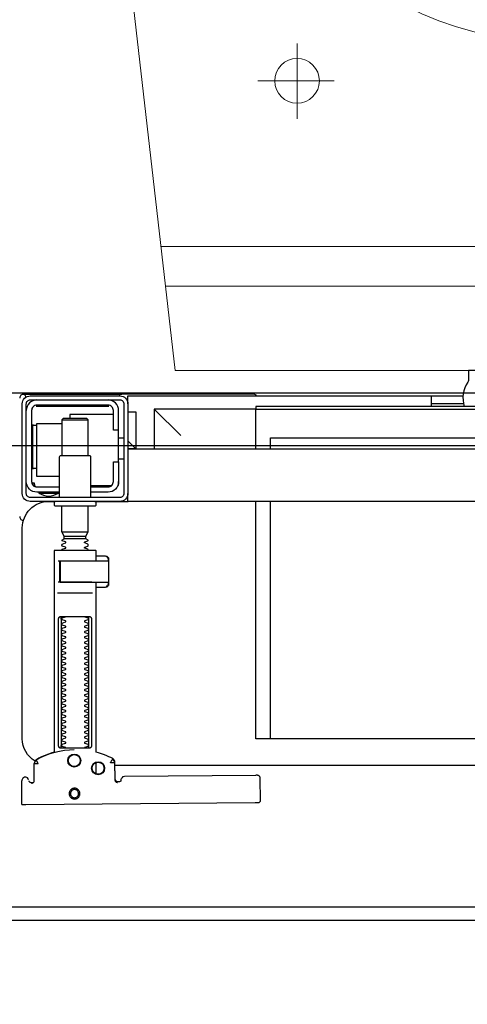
# Model space of a CAD drawing. Header units: millimetres. Extents: x 42924 to 92944, y -369470 to -179866.
# Tile 150 of 256: x 60396 to 60412, y -180945 to -180907. Entities that reach past the tile are written whole.
import ezdxf

# ---------------------------------------------------------------- set-up
doc = ezdxf.new("R2010")
doc.units = ezdxf.units.MM
doc.linetypes.add('DASHDOT', pattern=[25.4, 12.7, -6.35, 0, -6.35])
doc.layers.get('0').update_dxf_attribs({"color": 8})
for name, color, linetype in [('!! 0_ Istn-sciany', 8, 'Continuous'), ('!! 0_Osie', 8, 'DASHDOT'), ('!! 2 ZABUDOWA GK-MDF', 8, 'Continuous'), ('!! 2_wypos-sanitarne', 8, 'Continuous'), ('0-osie-liniA', 8, 'DASHDOT')]:
    doc.layers.add(name, color=color, linetype=linetype)
doc.layers.add('!!_@ wypos sanit nd', color=8, linetype='Continuous', plot=False)
doc.layers.add('E_SAP_ZASIĘG', color=150, linetype='Continuous', plot=False)

# ---------------------------------------------------------------- blocks, each defined once
blk = doc.blocks.new('A$C5ec76950')
at = {"lineweight": 0}
for p, q in [((-142.1, 0), (142.1, 0)), ((142.1, 0), (171.53, -257.05)), ((-145.77, -32), (145.77, -32)), ((-147.48, -47), (147.48, -47)), ((95.9, -109.84), (95.9, -95.39)), ((95.9, -109.84), (81.8, -109.84)), ((95.9, -109.84), (110.73, -109.84)), ((95.9, -109.84), (95.9, -124.06))]:
    blk.add_line(p, q, dxfattribs=at)
blk.add_ellipse((95.9, -109.84), major_axis=(5.99, 5.99), ratio=1, start_param=5.497787, end_param=11.780972, dxfattribs=at)
blk.add_ellipse((0.54, -295), major_axis=(0, -170), ratio=0.823529, dxfattribs=at)
blk = doc.blocks.new('A$Cff2eaf8b')
for points in [[(0.19864, 0.08252), (0.11173, 0.08169)], [(0.20013, 0.08252), (0.20025, 0.07353)], [(0.16386, 0.07389), (0.16409, 0.07384), (0.16425, 0.07378), (0.1644, 0.07368), (0.16452, 0.07356), (0.16463, 0.07342), (0.16471, 0.07326), (0.16476, 0.07309), (0.16478, 0.07292), (0.16496, 0.06636), (0.16497, 0.06624), (0.16498, 0.06614), (0.165, 0.06604), (0.16503, 0.06594), (0.16507, 0.06584), (0.16511, 0.06575), (0.16516, 0.06566), (0.16521, 0.06557), (0.16527, 0.06549), (0.16534, 0.0654), (0.16542, 0.06533), (0.1655, 0.06526), (0.16558, 0.06519), (0.16567, 0.06513), (0.16576, 0.06508), (0.16651, 0.0647), (0.16726, 0.06433), (0.16803, 0.06399), (0.16881, 0.06367), (0.1696, 0.06337), (0.17039, 0.06309), (0.17119, 0.06284), (0.172, 0.0626), (0.172, -0.00186)], [(0.1651, 0.06653), (0.16492, 0.07312), (0.1649, 0.07329), (0.16485, 0.07345), (0.16478, 0.07361), (0.16467, 0.07374), (0.16455, 0.07386), (0.16441, 0.07396), (0.16425, 0.07403), (0.16409, 0.07408), (0.16391, 0.07409)], [(0.19757, 0.07355), (0.19749, 0.07368), (0.19738, 0.0738), (0.19726, 0.0739), (0.19713, 0.07399), (0.19698, 0.07405), (0.19683, 0.07408), (0.19667, 0.07409), (0.19577, 0.07408)], [(0.16493, 0.0675), (-0.16477, 0.0675)], [(0.172, 0.07087), (0.172, 0.06656)], [(0.17483, 0.06014), (0.17483, 0.01214)], [(0.18523, 0.01214), (0.18523, 0.06014)], [(-0.11847, -0.0325), (-0.11847, 0.0575), (0.11153, 0.0575), (0.11153, -0.0325)], [(0.10602, 0.0575), (0.10602, -0.0325)], [(0.16811, -0.00015), (0.16776, -0.00056), (0.16776, -0.00022), (0.16779, -0.00011), (0.16786, -0.00004), (0.16797, 0), (0.1681, 0.00001), (0.16822, 0.00001), (0.16841, 0.00003), (0.16887, 0.00014), (0.172, 0.00014)], [(0.16848, 0.00006), (0.16856, 0.00012), (0.16876, 0.00014)], [(0.18662, 0.00214), (0.17345, 0.00214)], [(0.16732, -0.0019), (0.16732, -0.00074), (0.16736, -0.00062), (0.16746, -0.00054), (0.16767, -0.00049)], [(0.16751, -0.00165), (0.16754, -0.00139), (0.16766, -0.00086)], [(0.17371, -0.00186), (0.18481, -0.00186), (0.18637, -0.00186)], [(0.16767, -0.01124), (0.16755, -0.01122), (0.16746, -0.01119), (0.16737, -0.01112), (0.16732, -0.01098), (0.16732, -0.00983)], [(0.16766, -0.01087), (0.16754, -0.01033), (0.16751, -0.01008)], [(0.172, -0.01186), (0.16887, -0.01186), (0.16841, -0.01176), (0.16831, -0.01174), (0.16819, -0.01174), (0.16806, -0.01173), (0.16794, -0.01172), (0.16783, -0.01166), (0.16776, -0.01151), (0.16776, -0.01117), (0.16811, -0.01157)], [(0.18558, -0.00986), (0.18637, -0.00986)], [(0.16876, -0.01186), (0.16866, -0.01186), (0.16848, -0.01178)], [(0.1759, -0.0183), (0.1841, -0.0183)], [(0.185, -0.02092), (0.175, -0.02092)], [(0.1841, -0.01936), (0.1759, -0.01936)], [(0.19962, -0.02522), (0.19976, -0.02523), (0.19987, -0.02526), (0.20001, -0.0253)], [(-0.16, -0.0355), (-0.16, -0.0325), (0.16, -0.0325), (0.16, -0.0355)], [(0.16, -0.0485), (0.16, -0.0365)], [(0.1635, -0.0475), (0.1635, -0.04)], [(0.174, -0.0385), (0.16618, -0.0385)], [(0.167, -0.03806), (0.16693, -0.03815), (0.16687, -0.03825), (0.16681, -0.03837), (0.16675, -0.0385)], [(0.19499, -0.03806), (0.19506, -0.03814), (0.19512, -0.03823), (0.19517, -0.03833), (0.19521, -0.03842), (0.19525, -0.03853), (0.19528, -0.03863), (0.19531, -0.03874), (0.19533, -0.03885), (0.19535, -0.03896), (0.19537, -0.03907), (0.19538, -0.03917), (0.19539, -0.03927), (0.19537, -0.03937), (0.19547, -0.0394), (0.19557, -0.0394), (0.19567, -0.0394), (0.19578, -0.0394), (0.19589, -0.0394), (0.19612, -0.0394), (0.19616, -0.0393), (0.19615, -0.03919), (0.19613, -0.03907), (0.19609, -0.03894), (0.19605, -0.03882), (0.19594, -0.03861)], [(0.186, -0.042), (0.1945, -0.042), (0.1945, -0.062), (0.185, -0.062)], [(0.1615, -0.0485), (0.1635, -0.0485)], [(0.19591, -0.04489), (0.19602, -0.04489), (0.19615, -0.04489), (0.19632, -0.04489), (0.1965, -0.04489)], [(0.175, -0.0498), (0.175, -0.06346), (0.1755, -0.06396), (0.1845, -0.06396), (0.185, -0.06346), (0.185, -0.0498)], [(0.16, -0.0555), (0.157, -0.0525), (0.16, -0.0525), (-0.16, -0.0525), (-0.157, -0.0525), (-0.16, -0.0555)], [(0.10602, -0.0525), (0.10602, -0.05658), (-0.11847, -0.05658)], [(0.11153, -0.0525), (0.11153, -0.0675), (0.15, -0.0675)], [(0.14, -0.0575), (0.15, -0.0675), (0.15, -0.0525)], [(0.16, -0.0665), (0.157, -0.0665), (0.157, -0.0525)], [(0.1615, -0.0565), (0.1635, -0.0565)], [(0.185, -0.06346), (0.175, -0.06346)], [(0.1965, -0.06151), (0.19632, -0.06151), (0.19615, -0.06151), (0.19602, -0.06151), (0.19591, -0.06151)], [(0.1655, -0.0655), (0.182, -0.0655), (0.182, -0.06396)], [(0.03283, -0.0695), (0.045, -0.0695)], [(0.16, -0.0695), (0.16, -0.0725), (0.03305, -0.0725)], [(0.045, -0.0685), (0.045, -0.0725)], [(0.16721, -0.0685), (0.19466, -0.0685), (0.19478, -0.0685)], [(0.17, -0.069), (0.17, -0.0685)], [(0.174, -0.069), (0.174, -0.0685)]]:
    blk.add_lwpolyline(points)
for points in [[(0.16424, 0.07378), (0.16327, 0.07377), (0.16304, 0.07374), (0.16282, 0.07366), (0.16262, 0.07353), (0.16265, 0.07357), (0.16258, 0.07337), (0.16257, 0.07317, -0.157432), (0.16238, 0.07258), (0.1621, 0.07218, -0.241147), (0.16129, 0.07175), (0.1115, 0.07128), (0.11133, 0.07127), (0.11119, 0.07127), (0.11107, 0.07127), (0.11094, 0.07128), (0.11078, 0.0713), (0.11062, 0.07135), (0.11047, 0.07143), (0.11033, 0.07153), (0.11022, 0.07165), (0.11012, 0.07179), (0.11005, 0.07194), (0.11001, 0.0721), (0.10999, 0.07227), (0.10995, 0.08127), (0.11022, 0.08166)], [(0.19647, 0.0744), (0.19626, 0.07438), (0.19604, 0.0743), (0.19585, 0.07417), (0.19566, 0.07396, 0.132231), (0.19551, 0.07346), (0.19546, 0.06691)], [(0.19768, 0.0731, 0.415336), (0.19869, 0.07211)], [(0.19885, 0.07212), (0.19898, 0.07212), (0.19912, 0.07213), (0.19927, 0.07216), (0.1994, 0.07222), (0.19953, 0.07229), (0.19965, 0.07238), (0.19975, 0.07248), (0.20007, 0.07294, 0.158481), (0.20025, 0.07353)], [(0.18031, 0.06175, 0.125713), (0.19466, 0.06556, 0.121439), (0.19519, 0.06605, -0.262119), (0.2, 0.0575), (0.2, -0.0225, -0.414214), (0.19, -0.0325), (0.18751, -0.0325, 0.405519), (0.188, -0.032), (0.188, -0.0313, 0.414214), (0.1875, -0.0308), (0.1725, -0.0308, 0.414214), (0.172, -0.0313), (0.172, -0.032, 0.405519), (0.17249, -0.0325, 0.001664), (0.15993, -0.0325)], [(0.172, -0.00986), (0.172, -0.01366, 0.414214), (0.1722, -0.01386), (0.18462, -0.01386), (0.1878, -0.01386, 0.414214), (0.188, -0.01366), (0.188, 0.06267), (0.18885, 0.06292), (0.18969, 0.06319), (0.19052, 0.0635), (0.19134, 0.06382), (0.19215, 0.06417), (0.19295, 0.06454), (0.19374, 0.06494), (0.19456, 0.06538), (0.19464, 0.06544), (0.19473, 0.0655), (0.19481, 0.06557), (0.19488, 0.06564), (0.19495, 0.06572), (0.19502, 0.06581)], [(0.17647, 0.01114, 0.182836), (0.17636, 0.01123), (0.17515, 0.01163, 0.050055), (0.175, 0.0119), (0.175, 0.01218, 0.050055), (0.17515, 0.01244), (0.17636, 0.01285, 0.719897), (0.17636, 0.01323), (0.17515, 0.01363, 0.050055), (0.175, 0.0139), (0.175, 0.01418, 0.050055), (0.17515, 0.01444), (0.17636, 0.01485, 0.719897), (0.17636, 0.01523), (0.17515, 0.01563, 0.050055), (0.175, 0.0159), (0.175, 0.01618, 0.050055), (0.17515, 0.01644), (0.17636, 0.01685, 0.719897), (0.17636, 0.01723), (0.17515, 0.01763, 0.050055), (0.175, 0.0179), (0.175, 0.01818, 0.050055), (0.17515, 0.01844), (0.17636, 0.01885, 0.719897), (0.17636, 0.01923), (0.17515, 0.01963, 0.050055), (0.175, 0.0199), (0.175, 0.02018, 0.050055), (0.17515, 0.02044), (0.17636, 0.02085, 0.719897), (0.17636, 0.02123), (0.17515, 0.02163, 0.050055), (0.175, 0.0219), (0.175, 0.02218, 0.050055), (0.17515, 0.02244), (0.17636, 0.02285, 0.719897), (0.17636, 0.02323), (0.17515, 0.02363, 0.050055), (0.175, 0.0239), (0.175, 0.02418, 0.050055), (0.17515, 0.02444), (0.17636, 0.02485, 0.719897), (0.17636, 0.02523), (0.17515, 0.02563, 0.050055), (0.175, 0.0259), (0.175, 0.02618, 0.050055), (0.17515, 0.02644), (0.17636, 0.02685, 0.719897), (0.17636, 0.02723), (0.17515, 0.02763, 0.050055), (0.175, 0.0279), (0.175, 0.02818, 0.050055), (0.17515, 0.02844), (0.17636, 0.02885, 0.719897), (0.17636, 0.02923), (0.17515, 0.02963, 0.050055), (0.175, 0.0299), (0.175, 0.03018, 0.050055), (0.17515, 0.03044), (0.17636, 0.03085, 0.719897), (0.17636, 0.03123), (0.17515, 0.03163, 0.050055), (0.175, 0.0319), (0.175, 0.03218, 0.050055), (0.17515, 0.03244), (0.17636, 0.03285, 0.719897), (0.17636, 0.03323), (0.17515, 0.03363, 0.050055), (0.175, 0.0339), (0.175, 0.03418, 0.050055), (0.17515, 0.03444), (0.17636, 0.03485, 0.719897), (0.17636, 0.03523), (0.17515, 0.03563, 0.050055), (0.175, 0.0359), (0.175, 0.03618, 0.050055), (0.17515, 0.03644), (0.17636, 0.03685, 0.719897), (0.17636, 0.03723), (0.17515, 0.03763, 0.050055), (0.175, 0.0379), (0.175, 0.03818, 0.050055), (0.17515, 0.03844), (0.17636, 0.03885, 0.719897), (0.17636, 0.03923), (0.17515, 0.03963, 0.050055), (0.175, 0.0399), (0.175, 0.04018, 0.050055), (0.17515, 0.04044), (0.17636, 0.04085, 0.719897), (0.17636, 0.04123), (0.17515, 0.04163, 0.050055), (0.175, 0.0419), (0.175, 0.04218, 0.050055), (0.17515, 0.04244), (0.17636, 0.04285, 0.719897), (0.17636, 0.04323), (0.17515, 0.04363, 0.050055), (0.175, 0.0439), (0.175, 0.04418, 0.050055), (0.17515, 0.04444), (0.17636, 0.04485, 0.719897), (0.17636, 0.04523), (0.17515, 0.04563, 0.050055), (0.175, 0.0459), (0.175, 0.04618, 0.050055), (0.17515, 0.04644), (0.17636, 0.04685, 0.719897), (0.17636, 0.04723), (0.17515, 0.04763, 0.050055), (0.175, 0.0479), (0.175, 0.04818, 0.050055), (0.17515, 0.04844), (0.17636, 0.04885, 0.719897), (0.17636, 0.04923), (0.17515, 0.04963, 0.050055), (0.175, 0.0499), (0.175, 0.05018, 0.050055), (0.17515, 0.05044), (0.17636, 0.05085, 0.719897), (0.17636, 0.05123), (0.17515, 0.05163, 0.050055), (0.175, 0.0519), (0.175, 0.05218, 0.050055), (0.17515, 0.05244), (0.17636, 0.05285, 0.719897), (0.17636, 0.05323), (0.17515, 0.05363, 0.050055), (0.175, 0.0539), (0.175, 0.05418, 0.050055), (0.17515, 0.05444), (0.17636, 0.05485, 0.719897), (0.17636, 0.05523), (0.17515, 0.05563, 0.050055), (0.175, 0.0559), (0.175, 0.05618, 0.050055), (0.17515, 0.05644), (0.17636, 0.05685, 0.719897), (0.17636, 0.05723), (0.17515, 0.05763, 0.050055), (0.175, 0.0579), (0.175, 0.05818, 0.050055), (0.17515, 0.05844), (0.17636, 0.05885, 0.719897), (0.17636, 0.05923), (0.17515, 0.05963, 0.050055), (0.175, 0.0599), (0.175, 0.06018, 0.050055), (0.17515, 0.06044), (0.17636, 0.06085, 0.474594), (0.17647, 0.06114)], [(0.18353, 0.06114, 0.474594), (0.18364, 0.06085), (0.18485, 0.06044, 0.050055), (0.185, 0.06018), (0.185, 0.0599, 0.050055), (0.18485, 0.05963), (0.18364, 0.05923, 0.719897), (0.18364, 0.05885), (0.18485, 0.05844, 0.050055), (0.185, 0.05818), (0.185, 0.0579, 0.050055), (0.18485, 0.05763), (0.18364, 0.05723, 0.719897), (0.18364, 0.05685), (0.18485, 0.05644, 0.050055), (0.185, 0.05618), (0.185, 0.0559, 0.050055), (0.18485, 0.05563), (0.18364, 0.05523, 0.719897), (0.18364, 0.05485), (0.18485, 0.05444, 0.050055), (0.185, 0.05418), (0.185, 0.0539, 0.050055), (0.18485, 0.05363), (0.18364, 0.05323, 0.719897), (0.18364, 0.05285), (0.18485, 0.05244, 0.050055), (0.185, 0.05218), (0.185, 0.0519, 0.050055), (0.18485, 0.05163), (0.18364, 0.05123, 0.719897), (0.18364, 0.05085), (0.18485, 0.05044, 0.050055), (0.185, 0.05018), (0.185, 0.0499, 0.050055), (0.18485, 0.04963), (0.18364, 0.04923, 0.719897), (0.18364, 0.04885), (0.18485, 0.04844, 0.050055), (0.185, 0.04818), (0.185, 0.0479, 0.050055), (0.18485, 0.04763), (0.18364, 0.04723, 0.719897), (0.18364, 0.04685), (0.18485, 0.04644, 0.050055), (0.185, 0.04618), (0.185, 0.0459, 0.050055), (0.18485, 0.04563), (0.18364, 0.04523, 0.719897), (0.18364, 0.04485), (0.18485, 0.04444, 0.050055), (0.185, 0.04418), (0.185, 0.0439, 0.050055), (0.18485, 0.04363), (0.18364, 0.04323, 0.719897), (0.18364, 0.04285), (0.18485, 0.04244, 0.050055), (0.185, 0.04218), (0.185, 0.0419, 0.050055), (0.18485, 0.04163), (0.18364, 0.04123, 0.719897), (0.18364, 0.04085), (0.18485, 0.04044, 0.050055), (0.185, 0.04018), (0.185, 0.0399, 0.050055), (0.18485, 0.03963), (0.18364, 0.03923, 0.719897), (0.18364, 0.03885), (0.18485, 0.03844, 0.050055), (0.185, 0.03818), (0.185, 0.0379, 0.050055), (0.18485, 0.03763), (0.18364, 0.03723, 0.719897), (0.18364, 0.03685), (0.18485, 0.03644, 0.050055), (0.185, 0.03618), (0.185, 0.0359, 0.050055), (0.18485, 0.03563), (0.18364, 0.03523, 0.719897), (0.18364, 0.03485), (0.18485, 0.03444, 0.050055), (0.185, 0.03418), (0.185, 0.0339, 0.050055), (0.18485, 0.03363), (0.18364, 0.03323, 0.719897), (0.18364, 0.03285), (0.18485, 0.03244, 0.050055), (0.185, 0.03218), (0.185, 0.0319, 0.050055), (0.18485, 0.03163), (0.18364, 0.03123, 0.719897), (0.18364, 0.03085), (0.18485, 0.03044, 0.050055), (0.185, 0.03018), (0.185, 0.0299, 0.050055), (0.18485, 0.02963), (0.18364, 0.02923, 0.719897), (0.18364, 0.02885), (0.18485, 0.02844, 0.050055), (0.185, 0.02818), (0.185, 0.0279, 0.050055), (0.18485, 0.02763), (0.18364, 0.02723, 0.719897), (0.18364, 0.02685), (0.18485, 0.02644, 0.050055), (0.185, 0.02618), (0.185, 0.0259, 0.050055), (0.18485, 0.02563), (0.18364, 0.02523, 0.719897), (0.18364, 0.02485), (0.18485, 0.02444, 0.050055), (0.185, 0.02418), (0.185, 0.0239, 0.050055), (0.18485, 0.02363), (0.18364, 0.02323, 0.719897), (0.18364, 0.02285), (0.18485, 0.02244, 0.050055), (0.185, 0.02218), (0.185, 0.0219, 0.050055), (0.18485, 0.02163), (0.18364, 0.02123, 0.719897), (0.18364, 0.02085), (0.18485, 0.02044, 0.050055), (0.185, 0.02018), (0.185, 0.0199, 0.050055), (0.18485, 0.01963), (0.18364, 0.01923, 0.719897), (0.18364, 0.01885), (0.18485, 0.01844, 0.050055), (0.185, 0.01818), (0.185, 0.0179, 0.050055), (0.18485, 0.01763), (0.18364, 0.01723, 0.719897), (0.18364, 0.01685), (0.18485, 0.01644, 0.050055), (0.185, 0.01618), (0.185, 0.0159, 0.050055), (0.18485, 0.01563), (0.18364, 0.01523, 0.719897), (0.18364, 0.01485), (0.18485, 0.01444, 0.050055), (0.185, 0.01418), (0.185, 0.0139, 0.050055), (0.18485, 0.01363), (0.18364, 0.01323, 0.719897), (0.18364, 0.01285), (0.18485, 0.01244, 0.050055), (0.185, 0.01218), (0.185, 0.0119, 0.050055), (0.18485, 0.01163), (0.18364, 0.01123, 0.182836), (0.18353, 0.01114)], [(0.18575, -0.00966), (0.18575, -0.00207), (0.18572, -0.00196), (0.18564, -0.00189), (0.18554, -0.00186), (0.18565, -0.00188), (0.18573, -0.00194), (0.18577, -0.00204), (0.18577, -0.00966), (0.18574, -0.00977), (0.18566, -0.00984), (0.18547, -0.00986), (0.18558, -0.00981), (0.18563, -0.00966), (0.18563, -0.00206), (0.18557, -0.00191), (0.18547, -0.00186), (0.16743, -0.00186, 0.414214), (0.16723, -0.00206), (0.16723, -0.00966, 0.414214), (0.16743, -0.00986), (0.18547, -0.00986)], [(0.18555, -0.00986, 0.414213), (0.18575, -0.00966), (0.18575, -0.00207), (0.18575, -0.00966), (0.18572, -0.00977), (0.18564, -0.00984), (0.18554, -0.00986)], [(0.175, -0.01382), (0.175, -0.01406, -0.050055), (0.17515, -0.01432), (0.17636, -0.01473, -0.719897), (0.17636, -0.01511), (0.17515, -0.01552, -0.050055), (0.175, -0.01578), (0.175, -0.01606, -0.050055), (0.17515, -0.01632), (0.17636, -0.01673, -0.719897), (0.17636, -0.01711), (0.17515, -0.01752, -0.050055), (0.175, -0.01778), (0.1759, -0.0183), (0.1759, -0.01936), (0.175, -0.02092), (0.175, -0.0308)], [(0.185, -0.01382), (0.185, -0.01406, 0.050055), (0.18485, -0.01432), (0.18364, -0.01473, 0.719897), (0.18364, -0.01511), (0.18485, -0.01552, 0.050055), (0.185, -0.01578), (0.185, -0.01606, 0.050055), (0.18485, -0.01632), (0.18364, -0.01673, 0.719897), (0.18364, -0.01711), (0.18485, -0.01752, 0.050055), (0.185, -0.01778), (0.1841, -0.0183), (0.1841, -0.01936), (0.185, -0.02092), (0.185, -0.0308)], [(0.2001, -0.02534, 0.126559), (0.19961, -0.02525)], [(0.20099, -0.02671, 0.198909), (0.20055, -0.02564, 0.091301), (0.2001, -0.02534)], [(0.16379, -0.0385), (0.1635, -0.0385), (0.1635, -0.04, -0.414214), (0.1675, -0.036), (0.174, -0.036)], [(0.174, -0.034), (0.174, -0.0493, 0.414214), (0.1745, -0.0498), (0.1855, -0.0498, 0.414214), (0.186, -0.0493), (0.186, -0.034)], [(0.19375, -0.03562, 0.119096), (0.19, -0.03454, 0.119096), (0.18625, -0.03562)], [(0.19375, -0.036), (0.19375, -0.03562), (0.18625, -0.03562), (0.18625, -0.036), (0.1945, -0.036, -0.414214), (0.1985, -0.04)], [(0.174, -0.038), (0.1675, -0.038, 0.414214), (0.1655, -0.04), (0.1655, -0.0475), (0.1635, -0.0475), (0.1635, -0.067, 0.414214), (0.1675, -0.071)], [(0.1635, -0.0595), (0.1655, -0.0595), (0.1655, -0.067, 0.414214), (0.1675, -0.069), (0.1945, -0.069, 0.414214), (0.1965, -0.067), (0.1965, -0.04, 0.414214), (0.1945, -0.038), (0.186, -0.038)], [(0.1945, -0.04497), (0.19515, -0.04496), (0.19542, -0.04496), (0.1956, -0.04496), (0.19566, -0.04496, 0.116465), (0.19589, -0.0449), (0.196, -0.04485), (0.196, -0.06155), (0.19589, -0.0615, 0.116465), (0.19566, -0.06144), (0.19542, -0.06144), (0.19515, -0.06144), (0.1945, -0.06143)], [(0.1945, -0.071, 0.414214), (0.1985, -0.067)], [(-0.04, -0.0685), (-0.03255, -0.0685, 0.236962), (-0.03118, -0.07775, -0.154353), (-0.031, -0.07832), (-0.031, -0.08218), (0.031, -0.08218), (0.031, -0.07832, -0.154353), (0.03118, -0.07775, 0.236962), (0.03255, -0.0685), (0.04, -0.0685)], [(0.11124, -0.0725), (0.11142, -0.07274), (0.11165, -0.07293), (0.11192, -0.07308), (0.1122, -0.07317), (0.1125, -0.0732), (0.1623, -0.0732, 0.326231), (0.16325, -0.0725)], [(0.1987, -0.07216, 0.000114), (0.1987, -0.07216, 0.517015), (0.20003, -0.07309), (0.19993, -0.07313), (0.19983, -0.07315), (0.19971, -0.07318), (0.19958, -0.07319), (0.19948, -0.07319), (0.19903, -0.07319), (0.19841, -0.07319), (0.19771, -0.07319), (0.16427, -0.07319), (0.16392, -0.07319), (0.16356, -0.07319), (0.16323, -0.07319), (0.16293, -0.07319), (0.16269, -0.07319), (0.16249, -0.07319), (0.16236, -0.07319)], [(0.2001, -0.07306, 0.091301), (0.20055, -0.07276, 0.198909), (0.20099, -0.0717)]]:
    blk.add_lwpolyline(points, format="xyb")
for points in [[(0.18024, 0.0763), (0.18044, 0.07631), (0.18064, 0.07634), (0.18083, 0.07639), (0.18102, 0.07646), (0.1812, 0.07655), (0.18138, 0.07665), (0.18154, 0.07677), (0.18168, 0.07691), (0.18182, 0.07706), (0.18193, 0.07722), (0.18204, 0.0774), (0.18212, 0.07758), (0.18219, 0.07777), (0.18223, 0.07796), (0.18226, 0.07816), (0.18227, 0.07836), (0.18226, 0.07857), (0.18223, 0.07876), (0.18217, 0.07896), (0.18211, 0.07915), (0.18202, 0.07933), (0.18191, 0.0795), (0.18179, 0.07966), (0.18165, 0.07981), (0.1815, 0.07994), (0.18134, 0.08006), (0.18117, 0.08016), (0.18099, 0.08024), (0.1808, 0.08031), (0.1806, 0.08036), (0.1804, 0.08038), (0.1802, 0.08039), (0.18, 0.08038), (0.1798, 0.08035), (0.17961, 0.0803), (0.17942, 0.08023), (0.17924, 0.08014), (0.17907, 0.08004), (0.17891, 0.07992), (0.17876, 0.07978), (0.17863, 0.07963), (0.17851, 0.07947), (0.17841, 0.07929), (0.17832, 0.07911), (0.17826, 0.07892), (0.17821, 0.07872), (0.17818, 0.07853), (0.17817, 0.07832), (0.17819, 0.07812), (0.17822, 0.07793), (0.17827, 0.07773), (0.17834, 0.07754), (0.17842, 0.07736), (0.17853, 0.07719), (0.17865, 0.07703), (0.17879, 0.07688), (0.17894, 0.07675), (0.1791, 0.07663), (0.17927, 0.07653), (0.17946, 0.07645), (0.17965, 0.07638), (0.17984, 0.07633), (0.18004, 0.07631)], [(0.18023, 0.07679), (0.18038, 0.0768), (0.18053, 0.07682), (0.18068, 0.07686), (0.18082, 0.07691), (0.18096, 0.07698), (0.18109, 0.07706), (0.18121, 0.07715), (0.18132, 0.07725), (0.18143, 0.07737), (0.18151, 0.07749), (0.18159, 0.07762), (0.18166, 0.07776), (0.18171, 0.0779), (0.18174, 0.07805), (0.18176, 0.0782), (0.18177, 0.07835), (0.18176, 0.0785), (0.18174, 0.07866), (0.1817, 0.0788), (0.18164, 0.07895), (0.18158, 0.07908), (0.1815, 0.07921), (0.18141, 0.07933), (0.1813, 0.07944), (0.18119, 0.07955), (0.18107, 0.07964), (0.18093, 0.07971), (0.1808, 0.07978), (0.18065, 0.07983), (0.18051, 0.07986), (0.18036, 0.07988), (0.1802, 0.07989), (0.18005, 0.07988), (0.1799, 0.07986), (0.17975, 0.07982), (0.17961, 0.07976), (0.17947, 0.0797), (0.17935, 0.07962), (0.17922, 0.07953), (0.17911, 0.07942), (0.17901, 0.07931), (0.17892, 0.07919), (0.17884, 0.07906), (0.17878, 0.07892), (0.17873, 0.07877), (0.1787, 0.07863), (0.17867, 0.07848), (0.17867, 0.07832), (0.17868, 0.07817), (0.1787, 0.07802), (0.17874, 0.07787), (0.17879, 0.07773), (0.17886, 0.07759), (0.17894, 0.07746), (0.17903, 0.07734), (0.17913, 0.07723), (0.17925, 0.07713), (0.17937, 0.07704), (0.1795, 0.07696), (0.17964, 0.0769), (0.17978, 0.07685), (0.17993, 0.07682), (0.18008, 0.07679)], [(0.16587, 0.06536), (0.16582, 0.06538), (0.16577, 0.06542), (0.16573, 0.06545), (0.16568, 0.06549), (0.16563, 0.06553), (0.16558, 0.06558), (0.16553, 0.06563), (0.16548, 0.06568), (0.16544, 0.06573), (0.1654, 0.06579), (0.16536, 0.06585), (0.16532, 0.06591), (0.16529, 0.06597), (0.16526, 0.06603), (0.16523, 0.0661), (0.16521, 0.06616), (0.16519, 0.06623), (0.16517, 0.06629), (0.16515, 0.06636), (0.16514, 0.06642), (0.16514, 0.06648), (0.16513, 0.06654), (0.16513, 0.06659), (0.16518, 0.06661), (0.16643, 0.06666), (0.16648, 0.06666), (0.16654, 0.06666), (0.16659, 0.06668), (0.16664, 0.06665), (0.16661, 0.06661), (0.16658, 0.06656), (0.16655, 0.06651), (0.16652, 0.06645), (0.16594, 0.06536)], [(0.18533, 0.06114), (0.18541, 0.06113), (0.1855, 0.06112), (0.18559, 0.06111), (0.18567, 0.06108), (0.18575, 0.06105), (0.18583, 0.06101), (0.18591, 0.06096), (0.18597, 0.0609), (0.18604, 0.06084), (0.18609, 0.06076), (0.18615, 0.06068), (0.18619, 0.06058), (0.18623, 0.06048), (0.18625, 0.06037), (0.18627, 0.06025), (0.18628, 0.06014), (0.18628, 0.01214), (0.18627, 0.01202), (0.18625, 0.01191), (0.18623, 0.0118), (0.18619, 0.01169), (0.18615, 0.0116), (0.18609, 0.01151), (0.18604, 0.01144), (0.18597, 0.01137), (0.18591, 0.01131), (0.18583, 0.01126), (0.18575, 0.01122), (0.18567, 0.01119), (0.18559, 0.01117), (0.1855, 0.01115), (0.18541, 0.01114), (0.18533, 0.01114), (0.17475, 0.01114), (0.17466, 0.01114), (0.17457, 0.01115), (0.17449, 0.01117), (0.1744, 0.01119), (0.17432, 0.01122), (0.17424, 0.01126), (0.17416, 0.01131), (0.17409, 0.01137), (0.17403, 0.01144), (0.17397, 0.01151), (0.17392, 0.0116), (0.17387, 0.01169), (0.17384, 0.0118), (0.17381, 0.01191), (0.17379, 0.01202), (0.17379, 0.01214), (0.17379, 0.06014), (0.17379, 0.06025), (0.17381, 0.06037), (0.17384, 0.06048), (0.17387, 0.06058), (0.17392, 0.06068), (0.17397, 0.06076), (0.17403, 0.06084), (0.17409, 0.0609), (0.17416, 0.06096), (0.17424, 0.06101), (0.17432, 0.06105), (0.1744, 0.06108), (0.17449, 0.06111), (0.17457, 0.06112), (0.17466, 0.06113), (0.17475, 0.06114)], [(-0.11847, -0.0685), (0.11153, -0.0685), (0.11153, -0.0675), (-0.11847, -0.0675)]]:
    blk.add_lwpolyline(points, close=True)
for points in [[(0.19546, 0.0669), (0.19546, 0.0669), (0.19546, 0.0669), (0.19546, 0.06691), (0.19546, 0.06691), (0.19546, 0.06691), (0.19546, 0.06691), (0.19546, 0.06691), (0.19546, 0.06691), (0.19546, 0.06691), (0.19546, 0.06691), (0.19546, 0.06691), (0.19546, 0.06691), (0.19546, 0.06691), (0.19546, 0.06691), (0.19546, 0.06691), (0.19546, 0.06691), (0.19546, 0.06691), (0.19546, 0.06691), (0.19546, 0.06691), (0.19546, 0.0669), (0.19546, 0.0669), (0.19546, 0.0669), (0.19546, 0.0669), (0.19546, 0.0669), (0.19546, 0.0669), (0.19546, 0.0669), (0.19546, 0.0669), (0.19546, 0.0669), (0.19546, 0.0669), (0.19546, 0.0669), (0.19546, 0.0669), (0.19546, 0.0669), (0.19546, 0.0669), (0.19546, 0.0669), (0.19546, 0.0669), (0.19545, 0.0669), (0.19545, 0.06691), (0.19545, 0.06691), (0.19545, 0.06691), (0.19545, 0.06691), (0.19545, 0.06691), (0.19545, 0.06691), (0.19545, 0.06691), (0.19545, 0.06691), (0.19544, 0.06691), (0.19544, 0.06691), (0.19544, 0.0669), (0.19544, 0.0669), (0.19544, 0.0669), (0.19543, 0.0669), (0.19543, 0.0669), (0.19543, 0.0669), (0.19543, 0.0669), (0.19543, 0.0669), (0.19543, 0.0669), (0.19543, 0.0669), (0.19542, 0.0669), (0.19542, 0.0669), (0.19542, 0.0669), (0.19542, 0.0669), (0.19542, 0.0669), (0.19541, 0.0669), (0.19541, 0.0669), (0.19541, 0.0669), (0.19541, 0.0669), (0.19541, 0.0669), (0.1954, 0.0669), (0.1954, 0.0669), (0.1954, 0.0669), (0.19539, 0.0669), (0.19539, 0.0669), (0.19539, 0.0669), (0.19537, 0.06691), (0.19537, 0.06691), (0.19537, 0.06691), (0.19536, 0.06691), (0.19536, 0.06691), (0.19535, 0.06691), (0.19535, 0.06691), (0.19534, 0.06691), (0.19534, 0.06691), (0.19533, 0.06691), (0.19533, 0.06691), (0.19532, 0.06691), (0.19532, 0.06691), (0.19531, 0.06691), (0.19531, 0.06691), (0.1953, 0.06691), (0.19529, 0.06691), (0.19529, 0.06691), (0.19528, 0.06691), (0.19527, 0.06691), (0.19527, 0.06691), (0.19526, 0.06691), (0.19525, 0.06691), (0.19524, 0.06691), (0.19523, 0.06691), (0.19523, 0.06691), (0.19522, 0.06691), (0.19521, 0.06691), (0.1952, 0.06691), (0.19519, 0.06691), (0.19518, 0.06691), (0.19517, 0.06691), (0.19516, 0.06691), (0.19515, 0.06691), (0.19514, 0.06691), (0.19513, 0.06691), (0.19512, 0.06691), (0.19511, 0.06691), (0.1951, 0.06691), (0.19509, 0.06691), (0.19508, 0.06691), (0.19507, 0.06691), (0.19506, 0.06691), (0.19505, 0.06691), (0.19504, 0.06691), (0.19503, 0.06691), (0.19502, 0.06691), (0.19501, 0.06691), (0.19499, 0.06691), (0.19498, 0.06691), (0.19497, 0.06691), (0.19496, 0.06691), (0.19495, 0.06691), (0.19494, 0.06692), (0.19492, 0.06692), (0.19491, 0.06692), (0.1949, 0.06692), (0.19489, 0.06692), (0.19487, 0.06692), (0.19486, 0.06692), (0.19485, 0.06692), (0.19484, 0.06692), (0.19482, 0.06692), (0.19481, 0.06692), (0.19469, 0.06692), (0.19464, 0.06692), (0.19459, 0.06692), (0.19456, 0.06692), (0.19453, 0.06692), (0.19451, 0.06692), (0.19448, 0.06692), (0.19445, 0.06692), (0.19443, 0.06692), (0.1944, 0.06692), (0.19438, 0.06692), (0.19435, 0.06692), (0.19433, 0.06692), (0.1943, 0.06692), (0.19428, 0.06692), (0.19427, 0.06692), (0.19425, 0.06692), (0.19423, 0.06692), (0.19422, 0.06692), (0.19421, 0.06692), (0.19419, 0.06692), (0.19418, 0.06692), (0.19418, 0.06692), (0.19417, 0.06692), (0.19416, 0.06692), (0.19416, 0.06692), (0.19415, 0.06692), (0.19415, 0.06693), (0.19414, 0.06693), (0.19414, 0.06693), (0.19413, 0.06693), (0.19413, 0.06693), (0.19412, 0.06693), (0.19412, 0.06693), (0.19411, 0.06693), (0.19411, 0.06693), (0.19411, 0.06692), (0.1941, 0.06692), (0.1941, 0.06692), (0.1941, 0.06692), (0.19409, 0.06692), (0.19409, 0.06692), (0.19409, 0.06692), (0.19408, 0.06692), (0.19408, 0.06692), (0.19408, 0.06692), (0.19407, 0.06692), (0.19407, 0.06692), (0.19406, 0.06692), (0.19406, 0.06692), (0.19406, 0.06692), (0.19406, 0.06692), (0.19405, 0.06692), (0.19405, 0.06692), (0.19405, 0.06692), (0.19405, 0.06692), (0.19404, 0.06693), (0.19404, 0.06693), (0.19404, 0.06693), (0.19403, 0.06693), (0.19403, 0.06693), (0.19402, 0.06693), (0.19402, 0.06694), (0.19402, 0.06694), (0.19401, 0.06694), (0.19401, 0.06694), (0.19401, 0.06694), (0.194, 0.06694), (0.194, 0.06694), (0.194, 0.06694), (0.194, 0.06694), (0.194, 0.06694), (0.194, 0.06694), (0.19399, 0.06694), (0.19399, 0.06694), (0.19399, 0.06694), (0.19399, 0.06694), (0.19399, 0.06694), (0.19399, 0.06694), (0.19399, 0.06694), (0.19398, 0.06694), (0.19398, 0.06694), (0.19398, 0.06694), (0.19398, 0.06693), (0.19398, 0.06693), (0.19397, 0.06693), (0.19397, 0.06693), (0.19397, 0.06693), (0.19397, 0.06693), (0.19397, 0.06692), (0.19397, 0.06692), (0.19397, 0.06692), (0.19397, 0.06692), (0.19397, 0.06692), (0.19397, 0.06691), (0.19397, 0.06691), (0.19397, 0.06691), (0.19397, 0.06691), (0.19397, 0.0669), (0.19397, 0.0669), (0.19397, 0.0669), (0.19397, 0.0669), (0.19397, 0.0669), (0.19397, 0.06689), (0.19397, 0.06689), (0.19397, 0.06689), (0.19397, 0.06689), (0.19397, 0.06689), (0.19397, 0.06688), (0.19397, 0.06688), (0.19398, 0.06688), (0.19398, 0.06688), (0.19398, 0.06688), (0.19398, 0.06687), (0.19399, 0.06687), (0.19399, 0.06687), (0.19399, 0.06687), (0.194, 0.06686), (0.194, 0.06686), (0.19401, 0.06685), (0.19401, 0.06685), (0.19401, 0.06685), (0.19402, 0.06684), (0.19402, 0.06684), (0.19402, 0.06684), (0.19402, 0.06683), (0.19403, 0.06683), (0.19403, 0.06683), (0.19403, 0.06682), (0.19403, 0.06682), (0.19403, 0.06682), (0.19403, 0.06681), (0.19403, 0.06681), (0.19404, 0.06681), (0.19404, 0.06681), (0.19404, 0.0668), (0.19404, 0.0668), (0.19404, 0.0668), (0.19404, 0.06679), (0.19405, 0.06679), (0.19405, 0.06679), (0.19405, 0.06678), (0.19405, 0.06678), (0.19405, 0.06677), (0.19406, 0.06677), (0.19406, 0.06677), (0.19406, 0.06676), (0.19406, 0.06676), (0.19407, 0.06675), (0.19407, 0.06675), (0.19407, 0.06674), (0.19408, 0.06673), (0.19408, 0.06672), (0.19409, 0.06671), (0.1941, 0.0667), (0.1941, 0.06669), (0.19411, 0.06668), (0.19412, 0.06666), (0.19414, 0.06663), (0.19416, 0.06659), (0.19418, 0.06655), (0.19419, 0.06653), (0.1942, 0.06652), (0.19421, 0.0665), (0.19422, 0.06648), (0.19423, 0.06646), (0.19433, 0.06627), (0.19434, 0.06626), (0.19435, 0.06624), (0.19436, 0.06622), (0.19437, 0.06621), (0.19438, 0.06619), (0.19439, 0.06618), (0.1944, 0.06616), (0.1944, 0.06614), (0.19441, 0.06613), (0.19442, 0.06611), (0.19443, 0.0661), (0.19444, 0.06608), (0.19445, 0.06607), (0.19445, 0.06605), (0.19446, 0.06604), (0.19447, 0.06603), (0.19448, 0.06601), (0.19448, 0.066), (0.19449, 0.06598), (0.1945, 0.06597), (0.19451, 0.06596), (0.19451, 0.06595), (0.19452, 0.06593), (0.19453, 0.06592), (0.19453, 0.06591), (0.19454, 0.0659), (0.19455, 0.06588), (0.19455, 0.06587), (0.19456, 0.06586), (0.19457, 0.06585), (0.19457, 0.06584), (0.19458, 0.06583), (0.19458, 0.06582), (0.19459, 0.06581), (0.19459, 0.0658), (0.1946, 0.06579), (0.1946, 0.06578), (0.19461, 0.06577), (0.19461, 0.06576), (0.19462, 0.06575), (0.19462, 0.06574), (0.19463, 0.06573), (0.19463, 0.06572), (0.19464, 0.06572), (0.19464, 0.06571), (0.19464, 0.0657), (0.19465, 0.06569), (0.19465, 0.06569), (0.19466, 0.06568), (0.19466, 0.06567), (0.19466, 0.06567), (0.19467, 0.06566), (0.19467, 0.06566), (0.19467, 0.06565), (0.19467, 0.06565), (0.19468, 0.06564), (0.19468, 0.06564), (0.19468, 0.06564), (0.19468, 0.06563), (0.19468, 0.06563), (0.19468, 0.06563), (0.19468, 0.06563), (0.19468, 0.06563), (0.19468, 0.06562), (0.19469, 0.06562), (0.19469, 0.06562), (0.19469, 0.06562), (0.19469, 0.06562), (0.19469, 0.06562), (0.19469, 0.06562), (0.19469, 0.06561), (0.19469, 0.06561), (0.19469, 0.06561), (0.19469, 0.06561), (0.19469, 0.06561), (0.19469, 0.06561), (0.19469, 0.06561), (0.19469, 0.06561), (0.19469, 0.06561), (0.19469, 0.06561), (0.19469, 0.06561), (0.19469, 0.06561), (0.19469, 0.06561), (0.19469, 0.06561), (0.19469, 0.06561), (0.19469, 0.06561), (0.19469, 0.0656), (0.19469, 0.0656), (0.19469, 0.0656), (0.19469, 0.0656), (0.19469, 0.0656), (0.19469, 0.0656), (0.19468, 0.0656), (0.19468, 0.0656), (0.19468, 0.0656), (0.19468, 0.0656), (0.19468, 0.0656), (0.19468, 0.0656), (0.19468, 0.0656), (0.19469, 0.0656), (0.19469, 0.0656), (0.19469, 0.0656), (0.19469, 0.0656), (0.19469, 0.0656), (0.19469, 0.0656), (0.19469, 0.0656), (0.19469, 0.0656), (0.19469, 0.0656), (0.19469, 0.0656), (0.19469, 0.0656), (0.19469, 0.0656, 0.269557)], [(0.16, -0.0695), (0.16, -0.0355, -0.414214), (0.163, -0.0325), (0.197, -0.0325, -0.414214), (0.2, -0.0355), (0.2, -0.0695, -0.414214), (0.197, -0.0725), (0.163, -0.0725, -0.414214)], [(0.1985, -0.0355), (0.1985, -0.0695, -0.414214), (0.197, -0.071), (0.163, -0.071, -0.414214), (0.1615, -0.0695), (0.1615, -0.0355, -0.414214), (0.163, -0.034), (0.197, -0.034, -0.414214)]]:
    blk.add_lwpolyline(points, format="xyb", close=True)
for centre, radius in [((0.17128, 0.06872), 0.00247), ((0.17128, 0.06871), 0.00227), ((0.18031, 0.0658), 0.00247), ((0.18031, 0.0658), 0.00227)]:
    blk.add_circle(centre, radius)
for centre, major_axis, ratio, start_param, end_param in [((0.19863, 0.08251), (0.0015, 0.00001), 0.008666, 0.000034, 1.564556), ((0.11145, 0.08128), (-0.0015, -0.00001), 0.008666, 6.276938, 6.283143), ((0.11172, 0.08167), (0.0015, 0.00001), 0.008666, 1.564549, 3.135353), ((0.16326, 0.07477), (0.00001, -0.001), 0.006244, 0, 0.008667), ((0.19846, 0.074), (-0.000892, -0.000453), 0.001081, 6.273741, 6.283185), ((0.19868, 0.07311), (-0.001, -0.00001), 0.00236, 6.276941, 6.283185), ((0.19849, 0.07212), (0.000501, 0.000005), 0.008666, 5.12776, 5.491123), ((0.19868, 0.07311), (0.000013, -0.001), 0.403131, 6.273715, 6.283185), ((0.19883, 0.07312), (0.000018, -0.001), 0.702652, 6.271005, 6.283185), ((0.19875, 0.07351), (0.0015, 0.00002), 0.011557, 6.27692, 6.283202), ((0.17484, 0.06014), (0, 0.001), 0.006244, 0, 1.570796), ((0.18031, 0.06225), (0.000005, -0.0005), 0.006244, 0, 0.008667), ((0.18524, 0.06014), (0, -0.001), 0.006244, 3.141593, 4.712389), ((0.17484, 0.01214), (0, -0.001), 0.006244, 4.712389, 6.283185), ((0.18524, 0.01214), (0, -0.001), 0.006244, 4.712389, 6.283185), ((0.16768, -0.00069), (-0.000013, 0.0002), 0.199357, 6.276703, 6.276744), ((0.16768, -0.01104), (-0.000013, -0.0002), 0.199357, 0.006339, 0.00638)]:
    blk.add_ellipse(centre, major_axis=major_axis, ratio=ratio, start_param=start_param, end_param=end_param)
blk = doc.blocks.new('BLOK OSI')
at = {"layer": '0-osie-liniA', "ltscale": 5}
blk.add_lwpolyline([(48639.258, -194702.088), (55442.285, -194702.088)], dxfattribs=at)

msp = doc.modelspace()

# ---------------------------------------------------------------- linework, layer by layer
at = {"layer": '!! 0_ Istn-sciany'}
msp.add_lwpolyline([(60216.56735, -180941.3878), (60472.56735, -180941.3878)], dxfattribs=at)
at = {"layer": '!! 2 ZABUDOWA GK-MDF'}
for points in [[(60372.56735, -180921.3878), (60472.56735, -180921.3878)], [(60372.56735, -180923.3878), (60472.56735, -180923.3878)]]:
    msp.add_lwpolyline(points, dxfattribs=at)
at = {"layer": 'E_SAP_ZASIĘG'}
for centre in [(60076.8218, -181088.08994), (60928.90732, -181088.08994)]:
    msp.add_circle(centre, 600, dxfattribs=at)

# ---------------------------------------------------------------- block references
at = {"layer": '!! 0_Osie'}
msp.add_blockref('BLOK OSI', (8819.85593, 13761.2005), dxfattribs=at)
at = {"layer": '!! 2_wypos-sanitarne', "xscale": 0.1, "yscale": 0.1, "zscale": 0.1, "rotation": 180}
msp.add_blockref('A$C5ec76950', (60415.60353, -180920.53935), dxfattribs=at)
at = {"layer": '!!_@ wypos sanit nd', "xscale": 100, "yscale": 100, "zscale": 100, "rotation": 180}
msp.add_blockref('A$Cff2eaf8b', (60415.60353, -180928.75735), dxfattribs=at)

doc.saveas('drawing.dxf')
